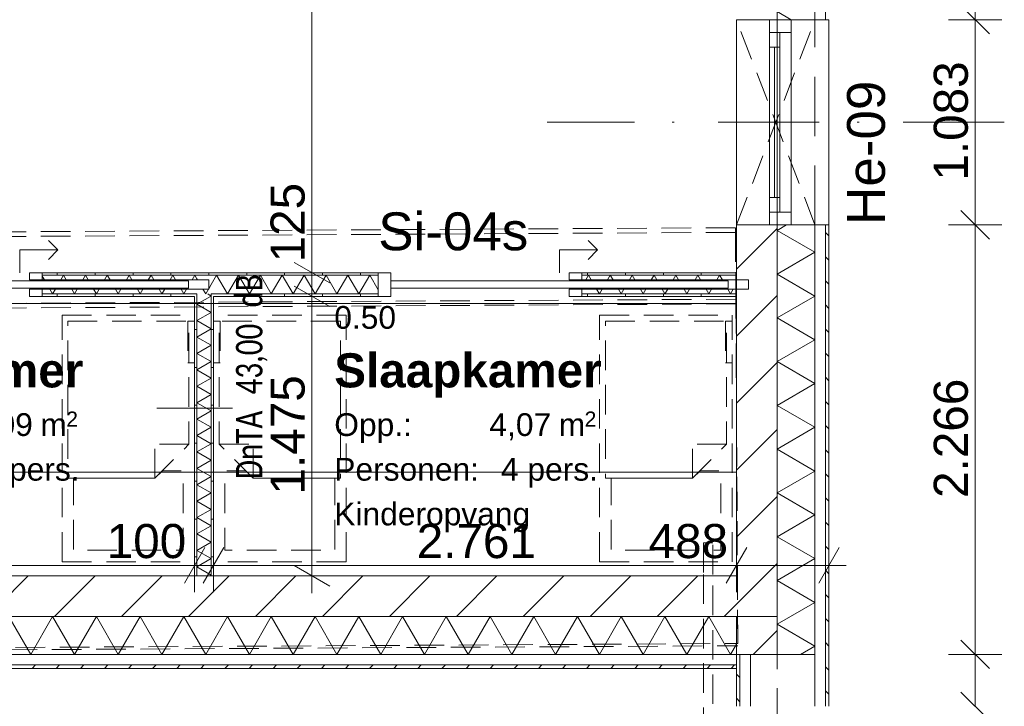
# Model space of a CAD drawing. Header units: millimetres. Extents: x 10 to 584, y 10 to 831.
# Tile 67 of 79: x 470 to 522, y 549 to 586. Entities that reach past the tile are written whole.
import ezdxf
from ezdxf.xclip import XClip

# ---------------------------------------------------------------- set-up
doc = ezdxf.new("R2010")
doc.units = ezdxf.units.MM
doc.header["$MEASUREMENT"] = 0
doc.header["$XCLIPFRAME"] = 0
for name, pattern in [('B0204', [13, 10, -1, 1, -1]), ('B0605', [9.6667, 5.3333, -2.333367, 3.33333e-05, -2]), ('B0701', [2.3412, 1.56, -0.7812]), ('B0703', [4.687, 3.125, -1.562])]:
    doc.linetypes.add(name, pattern=pattern)
for name, color, linetype in [('21 Buitenwanden', 7, 'Continuous'), ('21 Buitenwanden Doorsnede-arcering', 7, 'Continuous'), ('21 Buitenwanden Laagscheidingslijnen', 7, 'Continuous'), ('21 Buitenwanden Raamlabels', 7, 'Continuous'), ('21 Buitenwanden Ramen', 7, 'Continuous'), ('22 NC Binnenwanden', 7, 'Continuous'), ('22 NC Binnenwanden Deuren', 7, 'Continuous'), ('22 NC Binnenwanden Deurlabels', 7, 'Continuous'), ('22 NC Binnenwanden Doorsnede-arcering', 7, 'Continuous'), ('22 NC Binnenwanden Laagscheidingslijnen', 7, 'Continuous'), ('23 Vloeren', 7, 'Continuous'), ('24 Trappen', 7, 'Continuous'), ('34 Balustrades', 7, 'Continuous'), ('73 Keuken', 7, 'Continuous'), ('82 Interieur', 7, 'Continuous'), ('A Stramien', 7, 'Continuous'), ('Maatvoering 1_ 50_100', 7, 'Continuous'), ('Tekst_dim 1_ 50_100', 7, 'Continuous'), ('Z Ruimtefuncties', 7, 'Continuous')]:
    doc.layers.add(name, color=color, linetype=linetype)
doc.styles.add('GENERATED_STYLE_1', font='txt')
doc.styles.add('GENERATED_STYLE_2', font='txt')
doc.styles.add('GENERATED_STYLE_3', font='txt')
pattern_1 = [(45, (78, 259.188), (-1.767767, 1.767767), [])]
pattern_2 = [(180, (78, 259.1879), (0, 2), [])]
pattern_3 = [(90, (78, 259.1879), (-2, 0), [])]
pattern_4 = [(135, (78, 259.1879), (0.6363961, 0.6363961), [])]

# ---------------------------------------------------------------- blocks, each defined once
blk = doc.blocks.new('*X5')
at = {"layer": '21 Buitenwanden Doorsnede-arcering', "color": 7, "linetype": 'Continuous', "lineweight": 0}
for p, q in [((470.598, 552.048), (469.443, 554.048)), ((470.598, 552.048), (471.753, 554.048)), ((472.908, 552.048), (471.753, 554.048)), ((472.908, 552.048), (474.062, 554.048)), ((475.217, 552.048), (474.062, 554.048)), ((475.217, 552.048), (476.372, 554.048)), ((477.526, 552.048), (476.372, 554.048)), ((477.526, 552.048), (478.681, 554.048)), ((479.836, 552.048), (478.681, 554.048)), ((479.836, 552.048), (480.99, 554.048)), ((482.145, 552.048), (480.99, 554.048)), ((482.145, 552.048), (483.3, 554.048)), ((484.455, 552.048), (483.3, 554.048)), ((484.455, 552.048), (485.609, 554.048)), ((486.764, 552.048), (485.609, 554.048)), ((486.764, 552.048), (487.919, 554.048)), ((489.073, 552.048), (487.919, 554.048)), ((489.073, 552.048), (490.228, 554.048)), ((491.383, 552.048), (490.228, 554.048)), ((491.383, 552.048), (492.537, 554.048)), ((493.692, 552.048), (492.537, 554.048)), ((493.692, 552.048), (494.847, 554.048)), ((496.002, 552.048), (494.847, 554.048)), ((496.002, 552.048), (497.156, 554.048)), ((498.311, 552.048), (497.156, 554.048)), ((498.311, 552.048), (499.466, 554.048)), ((500.62, 552.048), (499.466, 554.048)), ((500.62, 552.048), (501.775, 554.048)), ((502.93, 552.048), (501.775, 554.048)), ((502.93, 552.048), (504.084, 554.048)), ((505.239, 552.048), (504.084, 554.048)), ((505.239, 552.048), (506.394, 554.048)), ((507.549, 552.048), (506.394, 554.048)), ((507.549, 552.048), (507.86, 552.587))]:
    blk.add_line(p, q, dxfattribs=at)
blk = doc.blocks.new('*X240')
at = {"layer": '22 NC Binnenwanden Doorsnede-arcering', "color": 7, "linetype": 'Continuous', "lineweight": 0}
for q in [(479.942, 571.063), (480.092, 570.938)]:
    blk.add_line((480.125, 570.957), q, dxfattribs=at)
blk = doc.blocks.new('*X241')
at = {"layer": '22 NC Binnenwanden Doorsnede-arcering', "color": 7, "linetype": 'Continuous', "lineweight": 0}
for p, q in [((480.092, 570.938), (479.375, 570.524)), ((480.125, 570.091), (479.375, 570.524)), ((480.125, 570.091), (479.375, 569.658)), ((480.125, 569.225), (479.375, 569.658)), ((480.125, 569.225), (479.375, 568.792)), ((480.125, 568.359), (479.375, 568.792)), ((480.125, 568.359), (479.375, 567.926)), ((480.125, 567.493), (479.375, 567.926)), ((480.125, 567.493), (479.375, 567.06)), ((480.125, 566.627), (479.375, 567.06)), ((480.125, 566.627), (479.375, 566.194)), ((480.125, 565.761), (479.375, 566.194)), ((480.125, 565.761), (479.375, 565.328)), ((480.125, 564.895), (479.375, 565.328)), ((480.125, 564.895), (479.375, 564.462)), ((480.125, 564.029), (479.375, 564.462)), ((480.125, 564.029), (479.375, 563.596)), ((480.125, 563.163), (479.375, 563.596)), ((480.125, 563.163), (479.375, 562.73)), ((480.125, 562.297), (479.375, 562.73)), ((480.125, 562.297), (479.375, 561.864)), ((480.125, 561.431), (479.375, 561.864)), ((480.125, 561.431), (479.375, 560.998)), ((480.125, 560.565), (479.375, 560.998)), ((480.125, 560.565), (479.375, 560.132)), ((480.125, 559.699), (479.375, 560.132)), ((480.125, 559.699), (479.375, 559.266)), ((480.125, 558.833), (479.375, 559.266)), ((480.125, 558.833), (479.375, 558.4)), ((480.125, 557.967), (479.375, 558.4)), ((480.125, 557.967), (479.375, 557.534)), ((480.125, 557.101), (479.375, 557.534)), ((480.125, 557.101), (479.375, 556.668)), ((480.125, 556.235), (479.375, 556.668)), ((480.125, 556.235), (480.044, 556.188))]:
    blk.add_line(p, q, dxfattribs=at)
blk = doc.blocks.new('*X246')
at = {"layer": '22 NC Binnenwanden Doorsnede-arcering', "color": 7, "linetype": 'Continuous', "lineweight": 0}
for p, q in [((471.32, 571.813), (471.205, 572.012)), ((472.186, 571.813), (472.33, 572.063)), ((472.475, 571.813), (472.33, 572.063)), ((473.341, 571.813), (473.485, 572.063)), ((473.629, 571.813), (473.485, 572.063)), ((474.495, 571.813), (474.64, 572.063)), ((474.784, 571.813), (474.64, 572.063)), ((475.65, 571.813), (475.794, 572.063)), ((475.939, 571.813), (475.794, 572.063)), ((476.805, 571.813), (476.949, 572.063)), ((477.093, 571.813), (476.949, 572.063)), ((477.959, 571.813), (478.104, 572.063)), ((478.248, 571.813), (478.104, 572.063)), ((479.114, 571.813), (479.258, 572.063)), ((479.375, 571.861), (479.258, 572.063))]:
    blk.add_line(p, q, dxfattribs=at)
blk = doc.blocks.new('*X247')
at = {"layer": '22 NC Binnenwanden Doorsnede-arcering', "color": 7, "linetype": 'Continuous', "lineweight": 0}
for p, q in [((471.753, 571.063), (471.609, 571.313)), ((471.753, 571.063), (471.897, 571.313)), ((472.908, 571.063), (472.763, 571.313)), ((472.908, 571.063), (473.052, 571.313)), ((474.062, 571.063), (473.918, 571.313)), ((474.062, 571.063), (474.207, 571.313)), ((475.217, 571.063), (475.073, 571.313)), ((475.217, 571.063), (475.361, 571.313)), ((476.372, 571.063), (476.227, 571.313)), ((476.372, 571.063), (476.516, 571.313)), ((477.526, 571.063), (477.382, 571.313)), ((477.526, 571.063), (477.671, 571.313)), ((478.681, 571.063), (478.537, 571.313)), ((478.681, 571.063), (478.825, 571.313))]:
    blk.add_line(p, q, dxfattribs=at)
blk = doc.blocks.new('*X248')
at = {"layer": '22 NC Binnenwanden Doorsnede-arcering', "color": 7, "linetype": 'Continuous', "lineweight": 0}
for p, q in [((479.403, 571.813), (479.375, 571.861)), ((479.995, 571.339), (480.125, 571.564)), ((479.836, 571.063), (479.691, 571.313)), ((479.836, 571.063), (479.98, 571.313))]:
    blk.add_line(p, q, dxfattribs=at)
blk = doc.blocks.new('*X249')
at = {"layer": '22 NC Binnenwanden Doorsnede-arcering', "color": 7, "linetype": 'Continuous', "lineweight": 0}
for p, q in [((480.125, 571.564), (480.413, 572.063)), ((480.99, 571.063), (480.413, 572.063)), ((480.99, 571.063), (481.568, 572.063)), ((482.145, 571.063), (481.568, 572.063)), ((482.145, 571.063), (482.723, 572.063)), ((483.3, 571.063), (482.723, 572.063)), ((483.3, 571.063), (483.877, 572.063)), ((484.455, 571.063), (483.877, 572.063)), ((484.455, 571.063), (485.032, 572.063)), ((485.609, 571.063), (485.032, 572.063)), ((485.609, 571.063), (486.187, 572.063)), ((486.764, 571.063), (486.187, 572.063)), ((486.764, 571.063), (487.341, 572.063)), ((487.919, 571.063), (487.341, 572.063)), ((487.919, 571.063), (488.496, 572.063)), ((488.946, 571.284), (488.496, 572.063))]:
    blk.add_line(p, q, dxfattribs=at)
blk = doc.blocks.new('*X250')
at = {"layer": '22 NC Binnenwanden Doorsnede-arcering', "color": 7, "linetype": 'Continuous', "lineweight": 0}
for p, q in [((500.62, 571.063), (500.476, 571.313)), ((500.62, 571.063), (500.765, 571.313)), ((501.775, 571.063), (501.631, 571.313)), ((501.775, 571.063), (501.919, 571.313)), ((502.93, 571.063), (502.785, 571.313)), ((502.93, 571.063), (503.074, 571.313)), ((504.084, 571.063), (503.94, 571.313)), ((504.084, 571.063), (504.229, 571.313)), ((505.239, 571.063), (505.095, 571.313)), ((505.239, 571.063), (505.384, 571.313)), ((506.394, 571.063), (506.25, 571.313)), ((506.394, 571.063), (506.538, 571.313)), ((507.549, 571.063), (507.404, 571.313)), ((507.549, 571.063), (507.693, 571.313))]:
    blk.add_line(p, q, dxfattribs=at)
blk = doc.blocks.new('*X251')
at = {"layer": '22 NC Binnenwanden Doorsnede-arcering', "color": 7, "linetype": 'Continuous', "lineweight": 0}
for p, q in [((499.899, 571.813), (500.043, 572.063)), ((500.187, 571.813), (500.043, 572.063)), ((501.053, 571.813), (501.198, 572.063)), ((501.342, 571.813), (501.198, 572.063)), ((502.208, 571.813), (502.352, 572.063)), ((502.497, 571.813), (502.352, 572.063)), ((503.363, 571.813), (503.507, 572.063)), ((503.651, 571.813), (503.507, 572.063)), ((504.517, 571.813), (504.662, 572.063)), ((504.806, 571.813), (504.662, 572.063)), ((505.672, 571.813), (505.817, 572.063)), ((505.961, 571.813), (505.817, 572.063)), ((506.827, 571.813), (506.971, 572.063)), ((507.116, 571.813), (506.971, 572.063))]:
    blk.add_line(p, q, dxfattribs=at)
blk = doc.blocks.new('*X477')
at = {"layer": '21 Buitenwanden Doorsnede-arcering', "color": 7, "linetype": 'Continuous', "lineweight": 0}
for p, q in [((510.502, 574.711), (510, 574.421)), ((512, 573.266), (510, 574.421)), ((512, 573.266), (510, 572.112)), ((512, 570.957), (510, 572.112)), ((512, 570.957), (510, 569.802)), ((512, 568.648), (510, 569.802)), ((512, 568.648), (510, 567.493)), ((512, 566.338), (510, 567.493)), ((512, 566.338), (510, 565.184)), ((512, 564.029), (510, 565.184)), ((512, 564.029), (510, 562.874)), ((512, 561.719), (510, 562.874)), ((512, 561.719), (510, 560.565)), ((512, 559.41), (510, 560.565)), ((512, 559.41), (510, 558.255)), ((512, 557.101), (510, 558.255)), ((512, 557.101), (510, 555.946)), ((512, 554.791), (510, 555.946)), ((512, 554.791), (510, 553.637)), ((512, 552.482), (510, 553.637)), ((512, 552.482), (511.248, 552.048))]:
    blk.add_line(p, q, dxfattribs=at)
blk = doc.blocks.new('*X478')
at = {"layer": '21 Buitenwanden Doorsnede-arcering', "color": 7, "linetype": 'Continuous', "lineweight": 0}
for p, q in [((512, 594.051), (511.05, 594.599)), ((512, 594.051), (510, 592.896)), ((512, 591.742), (510, 592.896)), ((512, 591.742), (510, 590.587)), ((512, 589.432), (510, 590.587)), ((512, 589.432), (510, 588.278)), ((512, 587.123), (510, 588.278)), ((512, 587.123), (510, 585.968)), ((510.748, 585.536), (510, 585.968))]:
    blk.add_line(p, q, dxfattribs=at)
blk = doc.blocks.new('Drawing_2_2', base_point=(78, 259.188))
at = {"layer": '21 Buitenwanden Doorsnede-arcering', "linetype": 'Continuous', "lineweight": 0, "true_color": 0x000000}
h = blk.add_hatch(dxfattribs=at)
h.set_pattern_fill('130_Kalkzandsteen_0002', color=18, style=0, pattern_type=2)
h.set_pattern_definition(pattern_1)
h.paths.add_polyline_path([(507.86, 552.048), (510, 552.048), (510, 574.711), (507.86, 574.711)])
h = blk.add_hatch(dxfattribs=at)
h.set_pattern_fill('310_Naaldhout__01__0002', color=18, style=0, pattern_type=2)
h.set_pattern_definition(pattern_4)
h.paths.add_polyline_path([(512.56, 574.711), (512.56, 552.048), (512.74, 552.048), (512.74, 574.711)])
h = blk.add_hatch(dxfattribs=at)
h.set_pattern_fill('130_Kalkzandsteen_0002', color=18, style=0, pattern_type=2)
h.set_pattern_definition(pattern_1)
h.paths.add_polyline_path([(422.75, 554.048), (507.86, 554.048), (507.86, 556.188), (422.75, 556.188)])
h = blk.add_hatch(dxfattribs=at)
h.set_pattern_fill('310_Naaldhout__01__0002', color=18, style=0, pattern_type=2)
h.set_pattern_definition(pattern_4)
h.paths.add_polyline_path([(507.86, 552.048), (507.86, 549.308), (508.04, 549.308), (508.04, 552.048)])
h = blk.add_hatch(dxfattribs=at)
h.set_pattern_fill('310_Naaldhout__01__0002', color=18, style=0, pattern_type=2)
h.set_pattern_definition(pattern_4)
h.paths.add_polyline_path([(512.56, 549.308), (512.74, 549.308), (512.74, 552.048), (512.56, 552.048)])
h = blk.add_hatch(dxfattribs=at)
h.set_pattern_fill('310_Naaldhout__01__0002', color=18, style=0, pattern_type=2)
h.set_pattern_definition([(45, (78, 259.1879), (-0.6363961, 0.6363961), [])])
h.paths.add_polyline_path([(418.05, 551.488), (418.05, 551.308), (507.86, 551.308), (507.86, 551.488)])
at = {"layer": '22 NC Binnenwanden Doorsnede-arcering', "linetype": 'Continuous', "lineweight": 0, "true_color": 0x000000}
h = blk.add_hatch(dxfattribs=at)
h.set_pattern_fill('930_Lijnen_vert_200_0002', color=18, style=0, pattern_type=2)
h.set_pattern_definition(pattern_3)
h.paths.add_polyline_path([(471.205, 572.188), (471.205, 572.063), (488.946, 572.063), (488.946, 572.188)])
h = blk.add_hatch(dxfattribs=at)
h.set_pattern_fill('930_Lijnen_vert_200_0002', color=18, style=0, pattern_type=2)
h.set_pattern_definition(pattern_3)
h.paths.add_polyline_path([(499.696, 572.063), (507.86, 572.063), (507.86, 572.188), (499.696, 572.188)])
h = blk.add_hatch(dxfattribs=at)
h.set_pattern_fill('930_Lijnen_vert_200_0002', color=18, style=0, pattern_type=2)
h.set_pattern_definition(pattern_3)
h.paths.add_polyline_path([(471.205, 571.063), (471.205, 570.938), (479.25, 570.938), (479.25, 571.063)])
h = blk.add_hatch(dxfattribs=at)
h.set_pattern_fill('930_Lijnen_vert_200_0002', color=18, style=0, pattern_type=2)
h.set_pattern_definition(pattern_3)
h.paths.add_polyline_path([(479.375, 571.063), (479.25, 571.063), (479.25, 570.938), (479.375, 570.938)])
h = blk.add_hatch(dxfattribs=at)
h.set_pattern_fill('930_Lijnen_vert_200_0002', color=18, style=0, pattern_type=2)
h.set_pattern_definition(pattern_2)
h.paths.add_polyline_path([(479.375, 556.188), (479.375, 570.938), (479.25, 570.938), (479.25, 556.188)])
h = blk.add_hatch(dxfattribs=at)
h.set_pattern_fill('930_Lijnen_vert_200_0002', color=18, style=0, pattern_type=2)
h.set_pattern_definition(pattern_3)
h.paths.add_polyline_path([(480.25, 571.063), (480.125, 571.063), (480.125, 570.938), (480.25, 570.938)])
h = blk.add_hatch(dxfattribs=at)
h.set_pattern_fill('930_Lijnen_vert_200_0002', color=18, style=0, pattern_type=2)
h.set_pattern_definition(pattern_2)
h.paths.add_polyline_path([(480.25, 556.188), (480.25, 570.938), (480.125, 570.938), (480.125, 556.188)])
h = blk.add_hatch(dxfattribs=at)
h.set_pattern_fill('930_Lijnen_vert_200_0002', color=18, style=0, pattern_type=2)
h.set_pattern_definition(pattern_3)
h.paths.add_polyline_path([(488.946, 571.063), (480.25, 571.063), (480.25, 570.938), (488.946, 570.938)])
h = blk.add_hatch(dxfattribs=at)
h.set_pattern_fill('930_Lijnen_vert_200_0002', color=18, style=0, pattern_type=2)
h.set_pattern_definition(pattern_3)
h.paths.add_polyline_path([(507.86, 571.063), (499.696, 571.063), (499.696, 570.938), (507.86, 570.938)])
at = {"layer": '21 Buitenwanden', "color": 9, "linetype": 'B0701', "lineweight": 0}
for p, q in [((512, 574.711), (507.86, 585.536)), ((507.86, 574.711), (512, 585.536))]:
    blk.add_line(p, q, dxfattribs=at)
at = {"layer": '21 Buitenwanden', "color": 9, "linetype": 'Continuous', "lineweight": 0}
for p, q in [((512.56, 585.536), (512, 585.536)), ((512.56, 574.711), (512, 574.711))]:
    blk.add_line(p, q, dxfattribs=at)
at = {"layer": '21 Buitenwanden', "color": 2, "linetype": 'Continuous', "lineweight": 0}
for p, q in [((512.74, 585.536), (512.56, 585.536)), ((512.74, 574.711), (512.56, 574.711))]:
    blk.add_line(p, q, dxfattribs=at)
at = {"layer": '21 Buitenwanden', "color": 9, "linetype": 'B0605', "lineweight": 0}
blk.add_line((522, 580.123), (497.86, 580.123), dxfattribs=at)
at = {"layer": '21 Buitenwanden', "color": 1, "linetype": 'B0703', "lineweight": 0, "flags": 128}
for points in [[(512, 585.536), (507.86, 585.536)], [(512, 574.711), (512, 585.536)], [(507.86, 574.711), (512, 574.711)]]:
    blk.add_lwpolyline(points, dxfattribs=at)
at = {"layer": '21 Buitenwanden', "color": 3, "linetype": 'Continuous', "lineweight": 0, "flags": 128}
for points in [[(507.86, 574.711), (507.86, 556.188)], [(507.86, 556.188), (422.75, 556.188)], [(507.86, 554.048), (507.86, 552.048)], [(507.86, 552.048), (507.86, 549.308)], [(510, 552.048), (507.86, 552.048)], [(512, 552.048), (508.6, 552.048)]]:
    blk.add_lwpolyline(points, dxfattribs=at)
at = {"layer": '21 Buitenwanden', "color": 2, "linetype": 'Continuous', "lineweight": 0, "flags": 128}
for points in [[(512.74, 552.048), (512.74, 574.711)], [(508.04, 552.048), (507.86, 552.048)], [(512.74, 549.308), (512.74, 552.048)], [(417.87, 551.308), (507.86, 551.308)], [(507.86, 551.308), (507.86, 551.488)]]:
    blk.add_lwpolyline(points, dxfattribs=at)
at = {"layer": '21 Buitenwanden', "color": 1, "linetype": 'Continuous', "lineweight": 0, "flags": 128}
for points in [[(507.86, 552.048), (507.86, 554.048)], [(512, 552.048), (510, 552.048)]]:
    blk.add_lwpolyline(points, dxfattribs=at)
at = {"layer": '21 Buitenwanden', "color": 9, "linetype": 'Continuous', "lineweight": 0, "flags": 128}
for points in [[(507.86, 551.488), (507.86, 552.048)], [(508.6, 552.048), (508.04, 552.048)]]:
    blk.add_lwpolyline(points, dxfattribs=at)
at = {"layer": '21 Buitenwanden Laagscheidingslijnen', "color": 1, "linetype": 'Continuous', "lineweight": 0}
for p, q in [((512, 585.536), (512, 594.599)), ((512, 552.048), (512, 574.711)), ((420.61, 552.048), (507.86, 552.048))]:
    blk.add_line(p, q, dxfattribs=at)
at = {"layer": '21 Buitenwanden Laagscheidingslijnen', "color": 2, "linetype": 'Continuous', "lineweight": 0}
for p, q in [((512.56, 585.536), (512.56, 594.599)), ((512.56, 552.048), (512.56, 574.711)), ((508.6, 552.048), (508.6, 549.308)), ((512, 549.308), (512, 552.048)), ((512.56, 549.308), (512.56, 552.048)), ((418.61, 551.488), (507.86, 551.488))]:
    blk.add_line(p, q, dxfattribs=at)
at = {"layer": '21 Buitenwanden Laagscheidingslijnen', "color": 3, "linetype": 'Continuous', "lineweight": 0}
for p, q in [((510, 552.048), (510, 574.711)), ((422.75, 554.048), (507.86, 554.048)), ((508.04, 552.048), (508.04, 549.308))]:
    blk.add_line(p, q, dxfattribs=at)
at = {"layer": '21 Buitenwanden Ramen', "color": 9, "linetype": 'Continuous', "lineweight": 0}
for p, q in [((507.86, 585.536), (507.86, 574.711)), ((512.56, 585.536), (512, 585.536)), ((512.74, 585.536), (512.74, 574.711)), ((512.56, 574.711), (512, 574.711))]:
    blk.add_line(p, q, dxfattribs=at)
at = {"layer": '21 Buitenwanden Ramen', "color": 3, "linetype": 'Continuous', "lineweight": 0}
for p, q in [((509.6, 585.536), (507.86, 585.536)), ((510, 585.536), (509.6, 585.536)), ((510, 585.536), (509.6, 585.536)), ((509.6, 574.711), (507.86, 574.711)), ((510, 574.711), (509.6, 574.711)), ((510, 574.711), (509.6, 574.711))]:
    blk.add_line(p, q, dxfattribs=at)
at = {"layer": '21 Buitenwanden Ramen', "color": 1, "linetype": 'Continuous', "lineweight": 0}
for p, q in [((509.6, 585.536), (509.6, 584.866)), ((510.74, 585.536), (510, 585.536)), ((510.74, 585.536), (510, 585.536)), ((510.74, 584.866), (510.74, 585.536)), ((512, 585.536), (510.74, 585.536)), ((509.6, 584.866), (510.14, 584.866)), ((509.6, 584.866), (509.6, 584.086)), ((510.14, 584.866), (509.6, 584.866)), ((510.14, 584.866), (510.74, 584.866)), ((510.14, 584.086), (510.14, 584.866)), ((510.74, 575.381), (510.74, 584.866)), ((509.6, 584.086), (509.6, 576.161)), ((509.6, 584.086), (510.14, 584.086)), ((509.6, 584.086), (509.6, 576.161)), ((509.87, 584.086), (509.87, 576.161)), ((510.14, 576.161), (510.14, 584.086)), ((510.14, 576.161), (509.6, 576.161)), ((509.6, 576.161), (509.6, 575.381)), ((510.14, 575.381), (510.14, 576.161)), ((510.14, 575.381), (509.6, 575.381)), ((509.6, 575.381), (509.6, 574.711)), ((509.6, 575.381), (510.14, 575.381)), ((510.74, 575.381), (510.14, 575.381)), ((510.74, 574.711), (510.74, 575.381)), ((510.74, 574.711), (510, 574.711)), ((510.74, 574.711), (510, 574.711)), ((512, 574.711), (510.74, 574.711))]:
    blk.add_line(p, q, dxfattribs=at)
at = {"layer": '21 Buitenwanden Ramen', "color": 2, "linetype": 'Continuous', "lineweight": 0}
for p, q in [((512.74, 585.536), (512.56, 585.536)), ((512.74, 574.711), (512.56, 574.711))]:
    blk.add_line(p, q, dxfattribs=at)
at = {"layer": '22 NC Binnenwanden', "color": 1, "linetype": 'Continuous', "lineweight": 0}
for p, q in [((471.205, 572.188), (471.205, 572.063)), ((471.205, 572.063), (471.205, 571.813)), ((488.946, 572.188), (488.946, 572.063)), ((488.946, 572.063), (488.946, 571.063)), ((499.696, 572.188), (499.696, 572.063)), ((499.696, 572.063), (499.696, 571.813)), ((471.205, 571.813), (479.995, 571.813)), ((479.995, 571.813), (479.995, 571.313)), ((499.696, 571.813), (508.486, 571.813)), ((508.486, 571.813), (508.486, 571.313)), ((479.995, 571.313), (471.205, 571.313)), ((471.205, 571.313), (471.205, 571.063)), ((471.205, 571.063), (471.205, 570.938)), ((488.946, 571.063), (488.946, 570.938)), ((508.486, 571.313), (499.696, 571.313)), ((499.696, 571.313), (499.696, 571.063)), ((499.696, 571.063), (499.696, 570.938))]:
    blk.add_line(p, q, dxfattribs=at)
at = {"layer": '22 NC Binnenwanden', "color": 1, "linetype": 'Continuous', "lineweight": 0, "flags": 128}
for points in [[(488.946, 572.188), (471.205, 572.188)], [(507.86, 572.188), (499.696, 572.188)], [(471.205, 570.938), (479.25, 570.938)], [(479.25, 570.938), (479.25, 556.188)], [(480.25, 556.188), (480.25, 570.938)], [(480.25, 570.938), (488.946, 570.938)], [(499.696, 570.938), (507.86, 570.938)], [(479.375, 556.188), (479.25, 556.188)], [(480.125, 556.188), (479.375, 556.188)], [(480.25, 556.188), (480.125, 556.188)]]:
    blk.add_lwpolyline(points, dxfattribs=at)
at = {"layer": '22 NC Binnenwanden Deuren', "color": 1, "linetype": 'Continuous', "lineweight": 0}
for p, q in [((472.03, 573.388), (471.53, 573.888)), ((500.521, 573.388), (500.021, 573.888)), ((470.03, 572.188), (470.03, 573.388)), ((470.03, 573.388), (472.03, 573.388)), ((472.03, 573.388), (471.53, 572.888)), ((498.521, 572.188), (498.521, 573.388)), ((498.521, 573.388), (500.521, 573.388)), ((500.521, 573.388), (500.021, 572.888)), ((471.205, 572.188), (470.535, 572.188)), ((470.535, 572.188), (470.535, 571.813)), ((471.205, 571.813), (471.205, 572.188)), ((471.205, 572.188), (471.205, 572.063)), ((471.205, 572.188), (471.205, 572.063)), ((471.205, 572.063), (471.205, 571.813)), ((471.205, 572.063), (471.205, 571.813)), ((489.616, 572.188), (488.946, 572.188)), ((488.946, 572.188), (488.946, 570.938)), ((488.946, 572.188), (488.946, 572.063)), ((488.946, 572.188), (488.946, 572.063)), ((488.946, 572.063), (488.946, 571.063)), ((488.946, 572.063), (488.946, 571.063)), ((489.616, 570.938), (489.616, 572.188)), ((499.696, 572.188), (499.026, 572.188)), ((499.026, 572.188), (499.026, 571.813)), ((499.696, 571.813), (499.696, 572.188)), ((499.696, 572.188), (499.696, 572.063)), ((499.696, 572.188), (499.696, 572.063)), ((499.696, 572.063), (499.696, 571.813)), ((499.696, 572.063), (499.696, 571.813)), ((461.125, 571.763), (478.935, 571.763)), ((478.935, 571.363), (461.125, 571.363)), ((470.535, 571.813), (471.205, 571.813)), ((478.935, 571.763), (478.935, 571.363)), ((489.616, 571.763), (507.426, 571.763)), ((489.616, 571.363), (489.616, 571.763)), ((507.426, 571.363), (489.616, 571.363)), ((499.026, 571.813), (499.696, 571.813)), ((507.426, 571.763), (507.426, 571.363)), ((471.205, 571.313), (470.535, 571.313)), ((470.535, 571.313), (470.535, 570.938)), ((470.535, 570.938), (471.205, 570.938)), ((471.205, 570.938), (471.205, 571.313)), ((471.205, 571.313), (471.205, 571.063)), ((471.205, 571.313), (471.205, 571.063)), ((471.205, 571.063), (471.205, 570.938)), ((471.205, 571.063), (471.205, 570.938)), ((488.946, 571.063), (488.946, 570.938)), ((488.946, 571.063), (488.946, 570.938)), ((488.946, 570.938), (489.616, 570.938)), ((499.696, 571.313), (499.026, 571.313)), ((499.026, 571.313), (499.026, 570.938)), ((499.026, 570.938), (499.696, 570.938)), ((499.696, 570.938), (499.696, 571.313)), ((499.696, 571.313), (499.696, 571.063)), ((499.696, 571.313), (499.696, 571.063)), ((499.696, 571.063), (499.696, 570.938)), ((499.696, 571.063), (499.696, 570.938))]:
    blk.add_line(p, q, dxfattribs=at)
at = {"layer": '22 NC Binnenwanden Laagscheidingslijnen', "color": 1, "linetype": 'Continuous', "lineweight": 0}
for p, q in [((471.205, 572.063), (488.946, 572.063)), ((499.696, 572.063), (507.86, 572.063)), ((471.205, 571.063), (479.375, 571.063)), ((480.125, 571.063), (488.946, 571.063)), ((499.696, 571.063), (507.86, 571.063))]:
    blk.add_line(p, q, dxfattribs=at)
at = {"layer": '22 NC Binnenwanden Laagscheidingslijnen', "color": 9, "linetype": 'Continuous', "lineweight": 0}
for p, q in [((479.375, 571.063), (479.375, 570.938)), ((479.375, 571.063), (479.375, 570.938)), ((479.375, 556.188), (479.375, 570.938)), ((480.125, 570.938), (480.125, 571.063)), ((480.125, 570.938), (480.125, 571.063)), ((480.125, 556.188), (480.125, 570.938))]:
    blk.add_line(p, q, dxfattribs=at)
at = {"layer": '23 Vloeren', "color": 9, "linetype": 'B0701', "lineweight": 0}
for p, q in [((507.827, 570.787), (417.765, 570.283)), ((507.828, 570.54), (420.532, 570.052))]:
    blk.add_line(p, q, dxfattribs=at)
at = {"layer": '23 Vloeren', "color": 1, "linetype": 'Continuous', "lineweight": 0, "flags": 128}
blk.add_lwpolyline([(96, 265.188), (370, 265.188), (370, 439.188), (366, 439.188), (366, 570.048), (420.61, 570.048), (420.61, 554.048), (510, 554.048), (510, 626.688), (459.924, 626.688), (459.924, 683.688), (510, 683.688), (510, 757.188), (294, 757.188), (294, 763.188), (78, 763.188), (78, 475.188), (96, 475.188)], close=True, dxfattribs=at)
at = {"layer": '23 Vloeren', "color": 9, "linetype": 'B0701', "lineweight": 0, "flags": 128}
for points in [[(507.806, 574.561), (417.744, 574.057)], [(507.806, 574.561), (507.827, 570.787)], [(507.807, 574.314), (420.51, 573.826)], [(507.807, 574.314), (507.828, 570.54)], [(507.827, 570.787), (507.929, 552.504)], [(507.828, 570.54), (507.928, 552.624)], [(420.632, 552.136), (507.928, 552.624)], [(417.867, 552), (507.929, 552.504)]]:
    blk.add_lwpolyline(points, dxfattribs=at)
at = {"layer": '24 Trappen', "color": 1, "linetype": 'Continuous', "lineweight": 0, "flags": 128}
blk.add_lwpolyline([(368.6, 561.668), (507.86, 561.668), (507.86, 570.559), (368.6, 570.559)], close=True, dxfattribs=at)
at = {"layer": '34 Balustrades', "color": 9, "linetype": 'B0701', "lineweight": 0}
for p, q in [((506.61, 557.931), (506.11, 557.931)), ((506.11, 557.931), (506.11, 556.267)), ((506.61, 557.931), (506.11, 557.931)), ((506.11, 557.931), (506.11, 556.267)), ((506.61, 556.267), (506.61, 557.931)), ((506.61, 556.267), (506.61, 557.931)), ((506.11, 556.267), (506.11, 540.067)), ((506.11, 556.267), (506.11, 540.067)), ((506.61, 540.067), (506.61, 556.267)), ((506.61, 540.067), (506.61, 556.267))]:
    blk.add_line(p, q, dxfattribs=at)
at = {"layer": '82 Interieur', "color": 1, "linetype": 'B0701', "lineweight": 0}
for p, q in [((472.25, 556.938), (472.25, 569.938)), ((472.25, 569.938), (479.25, 569.938)), ((479.25, 556.938), (479.25, 569.938)), ((487.25, 569.938), (480.25, 569.938)), ((480.25, 556.938), (480.25, 569.938)), ((487.25, 556.938), (487.25, 569.938)), ((500.635, 556.938), (500.635, 569.938)), ((500.635, 569.938), (507.635, 569.938)), ((507.635, 556.938), (507.635, 569.938)), ((479.25, 569.625), (478.9, 569.625)), ((478.9, 569.625), (478.9, 567.438)), ((480.25, 569.625), (480.6, 569.625)), ((480.6, 569.625), (480.6, 567.438)), ((507.635, 569.625), (507.285, 569.625)), ((507.285, 569.625), (507.285, 567.438)), ((478.9, 567.438), (479.25, 567.438)), ((480.6, 567.438), (480.25, 567.438)), ((507.285, 567.438), (507.635, 567.438)), ((478.95, 563.138), (477.15, 563.138)), ((477.15, 561.338), (477.15, 563.138)), ((480.55, 563.138), (482.35, 563.138)), ((482.35, 561.338), (482.35, 563.138)), ((507.335, 563.138), (505.535, 563.138)), ((505.535, 561.338), (505.535, 563.138)), ((472.25, 556.938), (479.25, 556.938)), ((487.25, 556.938), (480.25, 556.938)), ((500.635, 556.938), (507.635, 556.938))]:
    blk.add_line(p, q, dxfattribs=at)
at = {"layer": '82 Interieur', "color": 1, "linetype": 'B0701', "lineweight": 0, "flags": 128}
for points in [[(472.55, 569.638), (478.95, 569.638), (478.95, 563.138), (477.15, 561.338), (472.55, 561.338)], [(486.95, 569.638), (480.55, 569.638), (480.55, 563.138), (482.35, 561.338), (486.95, 561.338)], [(500.935, 569.638), (507.335, 569.638), (507.335, 563.138), (505.535, 561.338), (500.935, 561.338)], [(477.15, 561.338), (477.55, 561.738), (478.65, 561.738), (478.65, 557.538), (472.85, 557.538), (472.85, 561.338)], [(482.35, 561.338), (481.95, 561.738), (480.85, 561.738), (480.85, 557.538), (486.65, 557.538), (486.65, 561.338)], [(505.535, 561.338), (505.935, 561.738), (507.035, 561.738), (507.035, 557.538), (501.235, 557.538), (501.235, 561.338)]]:
    blk.add_lwpolyline(points, close=True, dxfattribs=at)
at = {"layer": 'A Stramien', "color": 9, "linetype": 'B0204', "lineweight": 0}
blk.add_line((510, 784.271), (510, 233.204), dxfattribs=at)
at = {"layer": 'Maatvoering 1_ 50_100', "color": 1, "linetype": 'Continuous', "lineweight": 0}
for p, q in [((485.444, 572.188), (485.444, 628.31)), ((520.461, 585.536), (520.461, 594.599)), ((519.711, 586.286), (521.211, 584.786)), ((521.867, 585.536), (519.054, 585.536)), ((520.461, 574.711), (520.461, 585.536)), ((519.711, 575.461), (521.211, 573.961)), ((521.867, 574.711), (519.054, 574.711)), ((520.461, 552.048), (520.461, 574.711)), ((484.507, 572.729), (486.382, 571.647)), ((486.85, 572.188), (484.038, 572.188)), ((485.444, 570.938), (485.444, 572.188)), ((484.507, 571.479), (486.382, 570.397)), ((486.85, 570.938), (484.038, 570.938)), ((485.444, 556.188), (485.444, 570.938)), ((479.25, 555.335), (479.25, 558.147)), ((480.25, 555.335), (480.25, 558.147)), ((507.86, 555.335), (507.86, 558.147)), ((512.74, 555.335), (512.74, 558.147)), ((479.791, 557.679), (478.709, 555.804)), ((480.791, 557.679), (479.709, 555.804)), ((508.401, 557.679), (507.319, 555.804)), ((512.199, 555.804), (513.281, 557.679)), ((451.5, 556.741), (479.25, 556.741)), ((479.25, 556.741), (480.25, 556.741)), ((480.25, 556.741), (507.86, 556.741)), ((484.507, 556.729), (486.382, 555.647)), ((507.86, 556.741), (512.74, 556.741)), ((512.74, 556.741), (513.657, 556.741)), ((486.85, 556.188), (484.038, 556.188)), ((485.444, 555.271), (485.444, 556.188)), ((519.711, 552.798), (521.211, 551.298)), ((521.867, 552.048), (519.054, 552.048)), ((520.461, 549.308), (520.461, 552.048)), ((519.711, 550.058), (521.211, 548.558))]:
    blk.add_line(p, q, dxfattribs=at)
at = {"layer": 'Tekst_dim 1_ 50_100', "color": 1, "linetype": 'Continuous', "lineweight": 0}
for p, q in [((477.26, 565.031), (481.24, 565.031)), ((481.24, 565.031), (481.25, 565.031))]:
    blk.add_line(p, q, dxfattribs=at)
at = {"layer": '73 Keuken', "color": 4, "linetype": 'Continuous', "lineweight": 0}
for name in ['*X478', '*X477', '*X246', '*X248', '*X249', '*X251', '*X247', '*X241', '*X240', '*X250', '*X5']:
    blk.add_blockref(name, (0, 0), dxfattribs=at)
at = {"layer": '21 Buitenwanden Raamlabels', "color": 2, "linetype": 'Continuous', "lineweight": 0, "insert": (513.697, 574.711), "char_height": 2, "attachment_point": 1, "rotation": 90, "style": 'GENERATED_STYLE_1'}
blk.add_mtext('\\A1;{\\pql;\\fArial|b0|i0|c0|p38;He-09}', dxfattribs=at)
at = {"layer": '22 NC Binnenwanden Deurlabels', "color": 2, "linetype": 'Continuous', "lineweight": 0, "insert": (488.946, 573.341), "char_height": 2, "attachment_point": 7, "style": 'GENERATED_STYLE_1'}
blk.add_mtext('\\A1;{\\pql;\\fArial|b0|i0|c0|p38;Si-04s}', dxfattribs=at)
at = {"layer": 'Maatvoering 1_ 50_100', "color": 2, "linetype": 'Continuous', "lineweight": 0, "char_height": 1.8, "attachment_point": 7, "rotation": 90, "style": 'GENERATED_STYLE_1'}
for s, insert, width in [('\\A1;{\\pql;\\fArial|b0|i0|c0|p38;1.083}', (520.101, 577.046), 6.15497), ('\\A1;{\\pql;\\fArial|b0|i0|c0|p38;125}', (485.084, 572.73), 4.09784), ('\\A1;{\\pql;\\fArial|b0|i0|c0|p38;1.475}', (485.084, 560.485), 6.15497), ('\\A1;{\\pql;\\fArial|b0|i0|c0|p38;2.266}', (520.101, 560.302), 6.15497)]:
    blk.add_mtext(s, dxfattribs=dict(at, insert=insert, width=width))
at = {"layer": 'Maatvoering 1_ 50_100', "color": 2, "linetype": 'Continuous', "lineweight": 0, "char_height": 1.8, "attachment_point": 7, "style": 'GENERATED_STYLE_1'}
for s, insert, width in [('\\A1;{\\pql;\\fArial|b0|i0|c0|p38;100}', (474.61, 557.101), 4.09784), ('\\A1;{\\pql;\\fArial|b0|i0|c0|p38;2.761}', (490.977, 557.101), 6.15497), ('\\A1;{\\pql;\\fArial|b0|i0|c0|p38;488}', (503.22, 557.101), 4.09784)]:
    blk.add_mtext(s, dxfattribs=dict(at, insert=insert, width=width))
at = {"layer": 'Tekst_dim 1_ 50_100', "color": 2, "linetype": 'Continuous', "lineweight": 0, "insert": (481.431, 561.297), "char_height": 1.4, "attachment_point": 1, "rotation": 90, "style": 'GENERATED_STYLE_3'}
blk.add_mtext('\\A1;{\\W0.750000x;\\pql;\\pt0,30;\\fCalibri|b0|i0|c0|p34;DnTA \\fCalibri|b0|i0|c0|p34;\\A1{\\H.66x;\\S^  ;}\\fCalibri|b0|i0|c0|p34;\\fCalibri|b0|i0|c0|p34;\\A1{\\H.66x;\\S^  ;}\\fCalibri|b0|i0|c0|p34;\\fCalibri|b0|i0|c0|p34;\\fCalibri|b0|i0|c0|p34;\\fCalibri|b0|i0|c0|p34;\\fCalibri|b0|i0|c0|p34;\\fCalibri|b0|i0|c0|p34;43,00 \\fCalibri|b0|i0|c0|p34;\\A1{\\H.66x;\\S^  ;}\\fCalibri|b0|i0|c0|p34;\\fCalibri|b0|i0|c0|p34;\\A1{\\H.66x;\\S^  ;}\\fCalibri|b0|i0|c0|p34;\\fCalibri|b0|i0|c0|p34;\\fCalibri|b0|i0|c0|p34;\\fCalibri|b0|i0|c0|p34;\\fCalibri|b0|i0|c0|p34;\\fCalibri|b0|i0|c0|p34;dB\\fCalibri|b0|i0|c0|p34;\\A1{\\H.66x;\\S^  ;}\\fCalibri|b0|i0|c0|p34;\\fCalibri|b0|i0|c0|p34;\\A1{\\H.66x;\\S^  ;}\\fCalibri|b0|i0|c0|p34;\\fCalibri|b0|i0|c0|p34;\\fCalibri|b0|i0|c0|p34;\\fCalibri|b0|i0|c0|p34;\\fCalibri|b0|i0|c0|p34;\\fCalibri|b0|i0|c0|p34;\\fCalibri|b0|i0|c0|p34;\\fCalibri|b0|i0|c0|p34;\\fCalibri|b0|i0|c0|p34;\\fCalibri|b0|i0|c0|p34;\\fCalibri|b0|i0|c0|p34;\\fCalibri|b0|i0|c0|p34;\\fCalibri|b0|i0|c0|p34;\\fCalibri|b0|i0|c0|p34;\\fCalibri|b0|i0|c0|p34;\\fCalibri|b0|i0|c0|p34;\\fCalibri|b0|i0|c0|p34;\\fCalibri|b0|i0|c0|p34;\\fCalibri|b0|i0|c0|p34;\\fCalibri|b0|i0|c0|p34;\\fCalibri|b0|i0|c0|p34;\\fCalibri|b0|i0|c0|p34;\\fCalibri|b0|i0|c0|p34;\\fCalibri|b0|i0|c0|p34;\\fCalibri|b0|i0|c0|p34;\\fCalibri|b0|i0|c0|p34;}', dxfattribs=at)
at = {"layer": 'Z Ruimtefuncties', "color": 2, "linetype": 'Continuous', "lineweight": 0, "attachment_point": 1}
for s, insert, char_height, style in [('\\A1;{\\pql;\\pt0;\\fArial|b0|i0|c0|p38;0.50}', (486.623, 570.428), 1.2, 'GENERATED_STYLE_1'), ('\\A1;{\\pql;\\pt0;\\fArial|b1|i0|c0|p38;Slaapkamer}', (459.254, 567.934), 1.8, 'GENERATED_STYLE_2'), ('\\A1;{\\pql;\\pt0;\\fArial|b1|i0|c0|p38;Slaapkamer}', (486.623, 567.934), 1.8, 'GENERATED_STYLE_2'), ('\\A1;{\\pql;\\fArial|b0|i0|c0|p38;4,09}', (467.446, 564.771), 1.2, 'GENERATED_STYLE_1'), ('\\A1;{\\pql;\\fArial|b0|i0|c0|p38;2}', (472.471, 564.862), 0.8, 'GENERATED_STYLE_1'), ('\\A1;{\\pql;\\pt0;\\fArial|b0|i0|c0|p38;Opp.: }', (486.623, 564.771), 1.2, 'GENERATED_STYLE_1'), ('\\A1;{\\pql;\\fArial|b0|i0|c0|p38;4,07}', (494.815, 564.771), 1.2, 'GENERATED_STYLE_1'), ('\\A1;{\\pql;\\fArial|b0|i0|c0|p38;2}', (499.84, 564.862), 0.8, 'GENERATED_STYLE_1'), ('\\A1;{\\pql;\\fArial|b0|i0|c0|p38; m}', (470.639, 564.771), 1.2, 'GENERATED_STYLE_1'), ('\\A1;{\\pql;\\fArial|b0|i0|c0|p38; m}', (498.008, 564.771), 1.2, 'GENERATED_STYLE_1'), ('\\A1;{\\pql;\\pt0;\\fArial|b0|i0|c0|p38;4 pers.}', (468.053, 562.414), 1.2, 'GENERATED_STYLE_1'), ('\\A1;{\\pql;\\pt0;\\fArial|b0|i0|c0|p38;Personen: }', (486.623, 562.414), 1.2, 'GENERATED_STYLE_1'), ('\\A1;{\\pql;\\pt0;\\fArial|b0|i0|c0|p38;4 pers.}', (495.422, 562.414), 1.2, 'GENERATED_STYLE_1'), ('\\A1;{\\pql;\\pt0;\\fArial|b0|i0|c0|p38;Kinderopvang}', (486.623, 560.056), 1.2, 'GENERATED_STYLE_1')]:
    blk.add_mtext(s, dxfattribs=dict(at, insert=insert, char_height=char_height, style=style))

msp = doc.modelspace()

# ---------------------------------------------------------------- block references
at = {"color": 4, "linetype": 'Continuous', "lineweight": 0}
ref = msp.add_blockref('Drawing_2_2', (78, 259.188), dxfattribs=at)
XClip(ref).set_block_clipping_path([(30, 141.736842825), (586.5626696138, 806.4087291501)])

doc.saveas('drawing.dxf')
